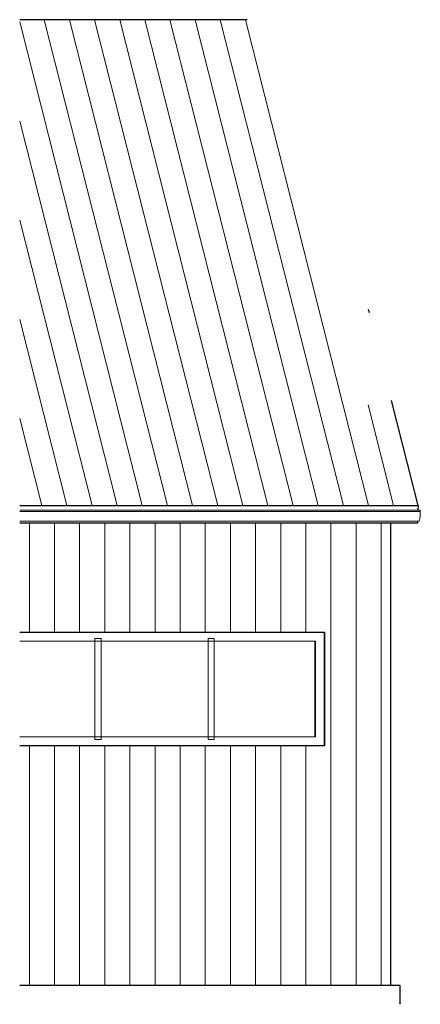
# Model space of a CAD drawing. Header units: millimetres. Extents: x -5260 to -2086, y -150 to 7656.
import ezdxf

# ---------------------------------------------------------------- set-up
doc = ezdxf.new("R2010")
doc.units = ezdxf.units.MM
for name, color, linetype, lineweight in [('A-GLAZ', 151, 'Continuous', 25), ('A-ROOF', 132, 'Continuous', 25), ('A-ROOF-OTLN', 132, 'Continuous', 20), ('A-ROOF-PATT', 132, 'Continuous', 25), ('A-WALL', 113, 'Continuous', 25), ('A-WALL-PATT', 111, 'Continuous', 25)]:
    doc.layers.add(name, color=color, linetype=linetype, lineweight=lineweight)
pattern_1 = [(90, (-2395.95, 0), (-199.119, 1e-14), [])]

# ---------------------------------------------------------------- blocks, each defined once
blk = doc.blocks.new('AR Okno 3_1 - 270x90-1598354-Elewacja północna')
at = {"layer": 'A-GLAZ', "color": 7, "lineweight": 20}
for p, q in [((-4614, 2750), (-4663.7, 2750)), ((-4663.7, 2750), (-4663.7, 1950)), ((-4614, 1950), (-4614, 2750)), ((-3717.9, 2750), (-3767.7, 2750)), ((-3767.7, 2750), (-3767.7, 1950)), ((-3717.9, 1950), (-3717.9, 2750)), ((-2846.8, 1900), (-2846.8, 2800)), ((-5259.7, 2730), (-2916.5, 2730)), ((-2921.2, 1970), (-2921.2, 2730)), ((-2916.5, 1970), (-2916.5, 2730)), ((-5259.7, 1970), (-2916.5, 1970)), ((-4663.7, 1950), (-4614, 1950)), ((-3767.7, 1950), (-3717.9, 1950))]:
    blk.add_line(p, q, dxfattribs=at)

msp = doc.modelspace()

# ---------------------------------------------------------------- hatches: boundary and pattern name
at = {"layer": 'A-ROOF-PATT', "lineweight": 20}
h = msp.add_hatch(dxfattribs=at)
h.set_pattern_fill('FP_2', style=0, pattern_type=2)
h.set_pattern_definition([(104.216, (-9800.88, 8271.58), (-199.1196, -0.0004), [])])
h.paths.add_polyline_path([(-2763.1, 3805.9), (-2103.4, 3805.9), (-2314, 4637.4), (-2489.8, 4643.5), (-2489.8, 5331.2), (-2496.8, 5358.9), (-2496.8, 4602.4), (-2676, 4602.4), (-3320, 7144.4), (-3327.5, 7144.4), (-3457.2, 7656.4), (-5259.7, 7656.4), (-5259.7, 3805.9), (-2860.3, 3805.9)], flags=0)
at = {"layer": 'A-WALL-PATT', "lineweight": 20}
h = msp.add_hatch(dxfattribs=at)
h.set_pattern_fill('FP_1', style=0, pattern_type=2)
h.set_pattern_definition(pattern_1)
h.paths.add_polyline_path([(-3141.7, 0), (-2470.6, 0), (-2471.3, 3665.3), (-5259.7, 3665.3), (-5259.7, 2800), (-2844, 2800), (-2844, 1900), (-5259.7, 1900), (-5259.7, 0)], flags=0)
h = msp.add_hatch(dxfattribs=at)
h.set_pattern_fill('FP_1', style=0, pattern_type=2)
h.set_pattern_definition(pattern_1)
h.paths.add_polyline_path([(-2321.3, 0), (-2321.3, 3665.3), (-2470.6, 3665.3), (-2470.6, 0)], flags=0)

# ---------------------------------------------------------------- linework, layer by layer
at = {"layer": 'A-ROOF', "color": 250}
for p, q in [((-3457.2, 7656.4), (-5259.7, 7656.4)), ((-2489.8, 5331.2), (-2496.8, 5358.9)), ((-2103.4, 3805.9), (-2314, 4637.4)), ((-5259.7, 3805.9), (-2103.4, 3805.9)), ((-2103.4, 3805.9), (-2104.8, 3767.1)), ((-2107.7, 3680.9), (-2108.3, 3665.3)), ((-2108.3, 3665.3), (-5259.7, 3665.3))]:
    msp.add_line(p, q, dxfattribs=at)
at = {"layer": 'A-ROOF-OTLN', "color": 7}
for p, q in [((-2086.9, 3767.1), (-5259.7, 3767.1)), ((-2086.1, 3758.4), (-5259.7, 3758.4)), ((-2087.5, 3758.4), (-2087.5, 3755.9)), ((-5259.7, 3680.9), (-2094.5, 3680.9))]:
    msp.add_line(p, q, dxfattribs=at)
for centre, major_axis, start_param, end_param in [((-2094.5, 3755.9), (0, 75), 3.141593, 4.712389), ((-2086.9, 3758.4), (0, 8.64), 4.712389, 6.283185)]:
    msp.add_ellipse(centre, major_axis=major_axis, ratio=0.093733, start_param=start_param, end_param=end_param, dxfattribs=at)
at = {"layer": 'A-WALL', "color": 250}
for p, q in [((-2321.3, 3665.3), (-2321.3, 0)), ((-5259.7, 2800), (-2844, 2800)), ((-2844, 2800), (-2844, 1900)), ((-2844, 1900), (-5259.7, 1900)), ((-2245.7, 0), (-5259.7, 0)), ((-2245.7, -150), (-2245.7, 0))]:
    msp.add_line(p, q, dxfattribs=at)

# ---------------------------------------------------------------- block references
at = {"layer": 'A-GLAZ', "color": 250}
msp.add_blockref('AR Okno 3_1 - 270x90-1598354-Elewacja północna', (0, 0), dxfattribs=at)

doc.saveas('drawing.dxf')
